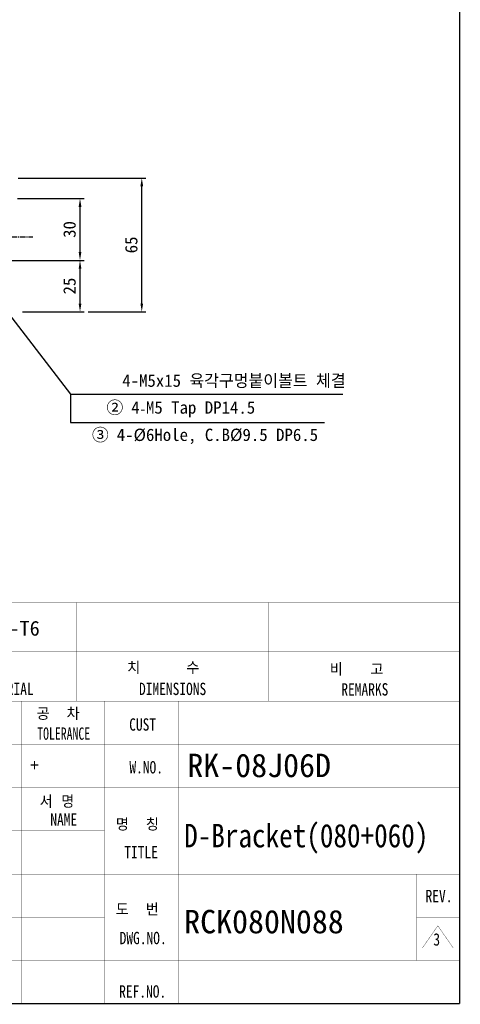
# Model space of a CAD drawing. Extents: x 2118 to 3271, y 824 to 1634.
# Tile 5 of 6: x 3057 to 3271, y 840 to 1319. Entities that reach past the tile are written whole.
import ezdxf
from ezdxf.enums import TextEntityAlignment as Align

# ---------------------------------------------------------------- set-up
doc = ezdxf.new("R2010")
doc.units = 0
doc.header["$LTSCALE"] = 2
doc.header["$MEASUREMENT"] = 0
doc.linetypes.add('CENTER', pattern=[2, 1.25, -0.25, 0.25, -0.25])
doc.layers.get('0').update_dxf_attribs({"linetype": 'CONTINUOUS'})
doc.layers.get('DEFPOINTS').update_dxf_attribs({"linetype": 'CONTINUOUS'})
for name, color, linetype in [('3', 4, 'CONTINUOUS'), ('CEN', 3, 'CENTER'), ('DIMENSION', 4, 'CONTINUOUS'), ('TEXT', 4, 'CONTINUOUS')]:
    doc.layers.add(name, color=color, linetype=linetype)
doc.styles.add('GHS', font='romans.shx', dxfattribs={"bigfont": 'ghs.shx'})
doc.dimstyles.new('A3', dxfattribs={"dimscale": 2, "dimtxt": 3, "dimasz": 2, "dimexe": 1, "dimexo": 1, "dimgap": 1, "dimtad": 1, "dimdec": 4, "dimdsep": 46, "dimtxsty": 'Standard', "dimcen": 2.5, "dimclrd": 4, "dimclre": 4, "dimclrt": 9, "dimazin": 2, "dimtfac": 1, "dimtdec": 4, "dimtmove": 0, "dimatfit": 3, "dimfxl": 1, "dimtolj": 1, "dimarcsym": 0})

# ---------------------------------------------------------------- blocks, each defined once
blk = doc.blocks.new('A3-DJ')
for points, const_width in [([(410, 269), (410, 10)], 0.2), ([(230, 67), (410, 67)], 0.1), ([(30, 10), (410, 10)], 0.2)]:
    blk.add_lwpolyline(points, dxfattribs=dict(const_width=const_width))
at = {"layer": '3', "const_width": 0.05}
for points in [[(230, 75), (410, 75)], [(348, 75), (348, 59)], [(379, 75), (379, 59)], [(230, 59), (410, 59)], [(339, 59), (339, 10)], [(352.5, 59), (352.5, 10)], [(364.5, 59), (364.5, 10)], [(312, 52), (410, 52)], [(230, 45), (410, 45)], [(312, 38), (352.5, 38)], [(230, 31), (410, 31)], [(403, 31), (403, 17)], [(230, 24), (352.5, 24)], [(403, 24), (410, 24)], [(312, 17), (410, 17)]]:
    blk.add_lwpolyline(points, dxfattribs=at)
at = {"style": 'GHS'}
for s, p in [('치     수', (356.15, 63.4)), ('비   고', (388.96, 63.15)), ('공  차', (341.48, 55.96)), ('서 명', (341.98, 41.72)), ('명  칭', (354.31, 38.03)), ('도  번', (354.29, 24.24))]:
    blk.add_text(s, height=2, dxfattribs=at).set_placement(p)
at = {"layer": '3'}
for s, width, p in [('MATERIAL', 0.8, (336.65, 61)), ('DIMENSIONS', 0.8, (363.51, 61)), ('REMARKS', 0.8, (394.64, 60.92)), ('CUST', 0.8, (358.65, 55.23)), ('TOLERANCE', 0.7, (345.87, 53.75)), ('W.NO.', 0.8, (359.23, 48.3)), ('NAME', 0.8, (345.88, 39.84)), ('TITLE', 0.8, (358.41, 34.56)), ('REV.', 0.8, (406.65, 27.42)), ('DWG.NO.', 0.8, (358.74, 20.64)), ('REF.NO.', 0.8, (358.66, 11.98))]:
    blk.add_text(s, height=2, dxfattribs=dict(at, width=width)).set_placement(p, align=Align.MIDDLE)
blk.add_text('+', height=2, dxfattribs=at).set_placement((341.14, 48.65), align=Align.MIDDLE)
blk = doc.blocks.new('*D18')
at = {"layer": 'DEFPOINTS', "color": 0}
for p in [(3053.92, 1232.03), (3086.22, 1232.03), (3042.37, 1202.03)]:
    blk.add_point(p, dxfattribs=at)
at = {"layer": 'DIMENSION', "color": 4, "lineweight": -2}
for p, q in [((3055.92, 1232.03), (3088.22, 1232.03)), ((3086.22, 1206.03), (3086.22, 1228.03)), ((3044.37, 1202.03), (3088.22, 1202.03))]:
    blk.add_line(p, q, dxfattribs=at)
at = {"layer": 'DIMENSION', "color": 4}
for points in [[(3085.56, 1228.03), (3086.89, 1228.03), (3086.22, 1232.03)], [(3085.56, 1206.03), (3086.89, 1206.03), (3086.22, 1202.03)]]:
    blk.add_solid(points, dxfattribs=at)
at = {"layer": 'DIMENSION', "color": 9, "insert": (3081.15, 1217.03), "char_height": 6, "attachment_point": 5, "rotation": 90}
blk.add_mtext('\\A1;30', dxfattribs=at)
blk = doc.blocks.new('*D19')
at = {"layer": 'DEFPOINTS', "color": 0}
for p in [(3054.22, 1242.03), (3116.22, 1242.03), (3088.22, 1177.03)]:
    blk.add_point(p, dxfattribs=at)
at = {"layer": 'DIMENSION', "color": 4, "lineweight": -2}
for p, q in [((3056.22, 1242.03), (3118.22, 1242.03)), ((3116.22, 1181.03), (3116.22, 1238.03)), ((3090.22, 1177.03), (3118.22, 1177.03))]:
    blk.add_line(p, q, dxfattribs=at)
at = {"layer": 'DIMENSION', "color": 4}
for points in [[(3115.56, 1238.03), (3116.89, 1238.03), (3116.22, 1242.03)], [(3115.56, 1181.03), (3116.89, 1181.03), (3116.22, 1177.03)]]:
    blk.add_solid(points, dxfattribs=at)
at = {"layer": 'DIMENSION', "color": 9, "insert": (3111.15, 1209.53), "char_height": 6, "attachment_point": 5, "rotation": 90}
blk.add_mtext('\\A1;65', dxfattribs=at)
blk = doc.blocks.new('*D23')
at = {"layer": 'DEFPOINTS', "color": 0}
for p in [(3042.37, 1202.03), (3086.22, 1202.03), (3056.22, 1177.03)]:
    blk.add_point(p, dxfattribs=at)
at = {"layer": 'DIMENSION', "color": 4, "lineweight": -2}
for p, q in [((3044.37, 1202.03), (3088.22, 1202.03)), ((3086.22, 1181.03), (3086.22, 1198.03)), ((3058.22, 1177.03), (3088.22, 1177.03))]:
    blk.add_line(p, q, dxfattribs=at)
at = {"layer": 'DIMENSION', "color": 4}
for points in [[(3085.56, 1198.03), (3086.89, 1198.03), (3086.22, 1202.03)], [(3085.56, 1181.03), (3086.89, 1181.03), (3086.22, 1177.03)]]:
    blk.add_solid(points, dxfattribs=at)
at = {"layer": 'DIMENSION', "color": 9, "insert": (3081.15, 1189.53), "char_height": 6, "attachment_point": 5, "rotation": 90}
blk.add_mtext('\\A1;25', dxfattribs=at)
blk = doc.blocks.new('zw$FAE5')
at = {"color": 1, "const_width": 0.15}
for points in [[(3.75, 5.4), (-3.75, -5.4)], [(11.25, -5.4), (3.75, 5.4)], [(-3.75, -5.4), (11.25, -5.4)]]:
    blk.add_lwpolyline(points, dxfattribs=at)
at = {"color": 1, "width": 0.8}
blk.add_text('3', height=6, dxfattribs=at).set_placement((3.2, -1.28), align=Align.MIDDLE)

msp = doc.modelspace()

# ---------------------------------------------------------------- linework, layer by layer
at = {"layer": 'CEN'}
msp.add_line((2861.22187, 1213.52749), (3063.22188, 1213.52749), dxfattribs=at)
at = {"layer": 'DIMENSION'}
for p, q in [((3081.63023, 1137.02748), (3081.63023, 1123.27507)), ((3081.63023, 1123.27507), (3205.0319, 1123.27507))]:
    msp.add_line(p, q, dxfattribs=at)

# ---------------------------------------------------------------- block references
at = {"xscale": 2.999999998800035, "yscale": 2.999999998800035, "zscale": 2.999999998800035}
msp.add_blockref('A3-DJ', (2040.68005, 810.7678), dxfattribs=at)
msp.add_blockref('zw$FAE5', (3256.315, 873.238))

# ---------------------------------------------------------------- texts
at = {"layer": 'DIMENSION', "color": 9, "char_height": 6, "attachment_point": 6}
for s, insert in [('4-M5x15 육각구멍붙이볼트 체결', (3215.22011, 1143.25129)), ('{\\f굴림체|b0|i0|c129|p49;② }4{\\H0.75x;-}M5 Tap DP14.5', (3171.32269, 1129.65378)), ('{\\f굴림체|b0|i0|c129|p49;③ }4-%%c6Hole, C.B%%c9.5 DP6.5', (3201.88169, 1116.46796))]:
    msp.add_mtext(s, dxfattribs=dict(at, insert=insert))
at = {"layer": 'TEXT'}
msp.add_text('A6061-T6', height=7.2, dxfattribs=at).set_placement((3027.47039, 1019.63168))
at = {"layer": 'TEXT', "color": 9}
for s, p in [('RK-08J06D', (3138.35856, 950.87149)), ('RCK080N088', (3136.82484, 874.95306))]:
    msp.add_text(s, height=11.4, dxfattribs=at).set_placement(p)
at = {"layer": 'TEXT', "color": 9, "width": 0.85}
msp.add_text('D-Bracket(080+060)', height=11.4, dxfattribs=at).set_placement((3136.82484, 916.74911))

# ---------------------------------------------------------------- dimensions: what is measured, and where the dimension line sits
at = {"layer": 'DIMENSION'}
for base, p1, p2, picture, middle in [((3116.22188, 1242.02749), (3088.22188, 1177.02748), (3054.22188, 1242.02749), '*D19', (3111.14598, 1209.52749)), ((3086.22188, 1232.02749), (3042.37264, 1202.02749), (3053.92187, 1232.02749), '*D18', (3081.14598, 1217.02749)), ((3086.22188, 1202.02749), (3056.22188, 1177.02748), (3042.37264, 1202.02749), '*D23', (3081.14598, 1189.52748))]:
    dim = msp.add_linear_dim(base=base, p1=p1, p2=p2, angle=90, dimstyle='A3', dxfattribs=at)
    dim.commit()
    dim.dimension.update_dxf_attribs({"geometry": picture, "text_midpoint": middle})

# ---------------------------------------------------------------- leaders
at = {"layer": 'DIMENSION', "annotation_type": 0, "has_hookline": 1, "hookline_direction": 0, "text_width": 120.27963}
msp.add_leader([(3035.22186, 1197.27749), (3081.63023, 1137.02748), (3089.63023, 1137.02748)], dimstyle='A3', override={"dimscale": 4, "dimtxt": 2.5, "dimtxsty": 'Standard', "dimclrt": 9}, dxfattribs=at)

doc.saveas('drawing.dxf')
